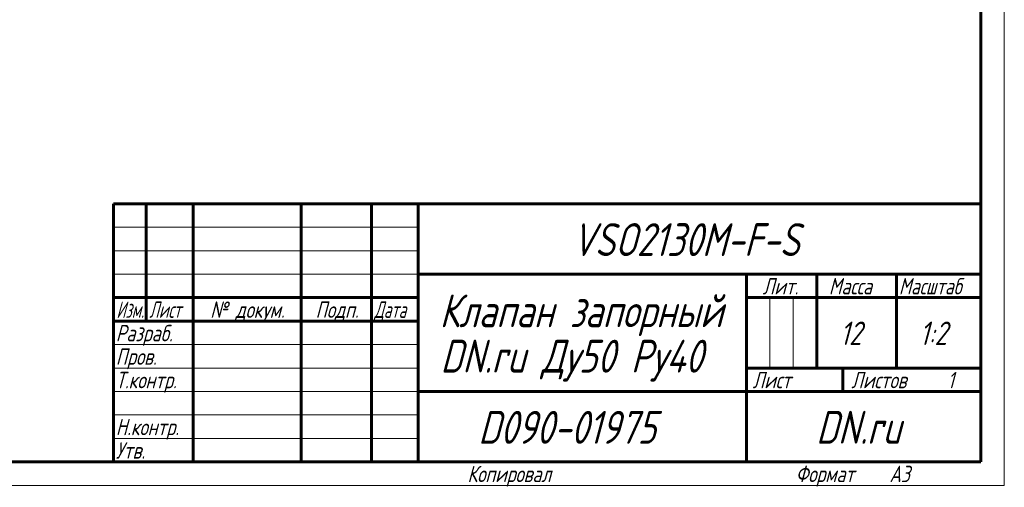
# Model space of a CAD drawing. Header units: millimetres. Extents: x 0 to 420, y 0 to 297.
# Tile 5 of 7: x 210 to 420, y 0 to 99. Entities that reach past the tile are written whole.
import ezdxf

# ---------------------------------------------------------------- set-up
doc = ezdxf.new("R2010")
doc.units = ezdxf.units.MM
doc.linetypes.add('K5LT_BASIC', pattern=[0])
doc.linetypes.add('K5LT_THIN', pattern=[0])
doc.layers.add('Системный слой', color=7, linetype='Continuous')
doc.layers.add('Системный слой (1)', color=7, linetype='Continuous', true_color=0x6c6c6c)
doc.styles.add('KDIMTEXTSTYLE', font='txt', dxfattribs={"width": 0.96, "oblique": 15, "height": 5})
doc.styles.add('KTEXTSTYLE', font='txt', dxfattribs={"width": 0.96, "height": 5})
doc.dimstyles.new('KDIMSTYLE (0.50)', dxfattribs={"dimtxt": 5, "dimasz": 1, "dimexe": 2, "dimexo": 0, "dimgap": 1, "dimtad": 1, "dimlfac": 2, "dimtxsty": 'KDIMTEXTSTYLE', "dimsah": 1, "dimcen": 0, "dimdle": 1, "dimadec": 0, "dimazin": 0, "dimtfac": 0.667, "dimtmove": 0, "dimatfit": 3, "dimfxl": 1, "dimtvp": 1, "dimtolj": 1, "dimtzin": 0, "dimarcsym": 0})

# ---------------------------------------------------------------- blocks, each defined once
blk = doc.blocks.new('D9')
at = {"layer": 'Системный слой (1)'}
for points in [[(297.11, 124.64), (297.84, 124.25), (293.02, 122.75), (297.28, 125.45)], [(280.59, 116.27), (284.85, 118.97), (280.04, 117.47), (280.77, 117.08)]]:
    blk.add_hatch(color=7, dxfattribs=at).paths.add_polyline_path(points)
at = {"layer": 'Системный слой (1)', "color": 7, "linetype": 'K5LT_THIN', "lineweight": 18}
for p, q in [((293.02, 122.75), (299.37, 125.69)), ((297.28, 125.45), (293.02, 122.75)), ((293.02, 122.75), (297.84, 124.25)), ((297.11, 124.64), (297.28, 125.45)), ((297.84, 124.25), (297.11, 124.64)), ((293.02, 122.75), (284.85, 118.97)), ((284.85, 118.97), (252.01, 103.77)), ((284.85, 118.97), (278.5, 116.03)), ((284.85, 118.97), (280.04, 117.47)), ((280.59, 116.27), (284.85, 118.97)), ((280.04, 117.47), (280.77, 117.08)), ((280.77, 117.08), (280.59, 116.27))]:
    blk.add_line(p, q, dxfattribs=at)
blk.add_wipeout([(221.6, 104.77), (221.6, 112.15), (248.87, 112.15), (248.87, 104.77)]).dxf.layer = 'Системный слой (1)'
blk.add_line((252.01, 103.77), (219.6, 103.77), dxfattribs=at)
at = {"layer": 'Системный слой (1)', "color": 7, "char_height": 5, "attachment_point": 1, "style": 'KTEXTSTYLE'}
for s, insert in [('\\fArial|b0|c204|p34;\\H5.0;\\W1.000;\\Q15;\\fGOST Type AU|b0|i0|c204|p34;\\Q15;\\W0.960;4 отв. ', (221.6, 111.35)), ('\\fArial|b0|c204|p34;\\H5.0;\\W1.000;\\Q15;\\fGOST Type AU|b0|i0|c204|p34;\\Q15;\\W0.960;⌀', (239.59, 111.35)), ('\\fArial|b0|c204|p34;\\H5.0;\\W1.000;\\Q15;\\fGOST Type AU|b0|i0|c204|p34;\\Q15;\\W0.960;18', (242.9, 111.35))]:
    blk.add_mtext(s, dxfattribs=dict(at, insert=insert))
blk = doc.blocks.new('KDIMARROW_01')
at = {"layer": 'Системный слой'}
blk.add_hatch(color=0, dxfattribs=at).paths.add_polyline_path([(0, 0), (-5, 0.66), (-4.5, 0), (-5, -0.66)])
at = {"layer": 'Системный слой', "color": 0, "linetype": 'K5LT_THIN', "lineweight": 18}
for p, q in [((-4.5, 0), (-5, 0.66)), ((-5, 0.66), (0, 0)), ((0, 0), (-5, -0.66)), ((-5, -0.66), (-4.5, 0))]:
    blk.add_line(p, q, dxfattribs=at)
at = {"layer": 'Системный слой (1)', "color": 0, "linetype": 'K5LT_THIN', "lineweight": 18}
blk.add_line((311.04, 142.96), (310.54, 142.96), dxfattribs=at)
blk = doc.blocks.new('U43')
at = {"color": 7, "linetype": 'K5LT_THIN', "lineweight": 18}
for p, q in [((420, 297), (420, 0)), ((230, 55), (295, 55)), ((230, 50), (295, 50)), ((230, 45), (295, 45)), ((369.96, 25), (369.96, 40)), ((374.98, 25), (374.98, 40)), ((230, 30), (295, 30)), ((230, 25), (295, 25)), ((230, 20), (295, 20)), ((230, 15), (295, 15)), ((230, 10), (295, 10)), ((420, 0), (0, 0))]:
    blk.add_line(p, q, dxfattribs=at)
at = {"color": 150, "linetype": 'K5LT_BASIC', "lineweight": 60, "true_color": 0x0080ff}
for p, q in [((415, 292), (415, 5)), ((230, 60), (415, 60)), ((230, 5), (230, 60)), ((237, 35), (237, 60)), ((247, 5), (247, 60)), ((270, 5), (270, 60)), ((285, 5), (285, 60)), ((295, 5), (295, 60)), ((295, 45), (415, 45)), ((365, 5), (365, 45)), ((380, 25), (380, 45)), ((397, 25), (397, 45)), ((230, 40), (295, 40)), ((365, 40), (380, 40)), ((380, 40), (415, 40)), ((230, 35), (295, 35)), ((365, 25), (415, 25)), ((385.57, 20), (385.57, 25)), ((295, 20), (365, 20)), ((365, 20), (415, 20)), ((415, 5), (20, 5))]:
    blk.add_line(p, q, dxfattribs=at)
at = {"color": 7, "attachment_point": 1, "style": 'KTEXTSTYLE'}
for s, insert, char_height in [('\\fArial|b0|c204|p34;\\H5.0;\\W1.000;\\Q15;\\fGOST Type AU|b0|i0|c204|p34;\\Q15;\\W0.960;\\H7.00;VSO2130M-F-S', (327.8, 55.86), 7), ('\\fArial|b0|c204|p34;\\H5.0;\\W1.000;\\Q15;\\fGOST Type AU|b0|i0|c204|p34;\\Q15;\\W0.960;\\H3.50;Лит.', (368.47, 44.18), 3.5), ('\\fArial|b0|c204|p34;\\H5.0;\\W1.000;\\Q15;\\fGOST Type AU|b0|i0|c204|p34;\\Q15;\\W0.960;\\H3.50;Масса', (382.58, 44.18), 3.5), ('\\fArial|b0|c204|p34;\\H5.0;\\W1.000;\\Q15;\\fGOST Type AU|b0|i0|c204|p34;\\Q15;\\W0.926;\\H3.50;Масштаб', (397.52, 44.18), 3.5), ('\\fArial|b0|c204|p34;\\H5.0;\\W1.000;\\Q15;\\fGOST Type AU|b0|i0|c204|p34;\\Q15;\\W0.960;\\H7.00;Клапан запорный', (299.56, 40.69), 7), ('\\fArial|b0|c204|p34;\\H5.0;\\W1.000;\\Q15;\\fGOST Type AU|b0|i0|c204|p34;\\Q15;\\W0.786;\\H3.50;Изм.', (230.62, 39.18), 3.5), ('\\fArial|b0|c204|p34;\\H5.0;\\W1.000;\\Q15;\\fGOST Type AU|b0|i0|c204|p34;\\Q15;\\W0.800;\\H3.50;Лист', (237.61, 39.18), 3.5), ('\\fArial|b0|c204|p34;\\H5.0;\\W1.000;\\Q15;\\fGOST Type AU|b0|i0|c204|p34;\\Q15;\\W0.960;\\H3.50;№ докум.', (250.63, 39.18), 3.5), ('\\fArial|b0|c204|p34;\\H5.0;\\W1.000;\\Q15;\\fGOST Type AU|b0|i0|c204|p34;\\Q15;\\W0.960;\\H3.50;Подп.', (273.1, 39.18), 3.5), ('\\fArial|b0|c204|p34;\\H5.0;\\W1.000;\\Q15;\\fGOST Type AU|b0|i0|c204|p34;\\Q15;\\W0.800;\\H3.50;Дата', (285.61, 39.18), 3.5), ('\\fArial|b0|c204|p34;\\H5.0;\\W1.000;\\Q15;\\fGOST Type AU|b0|i0|c204|p34;\\Q15;\\W0.960;\\H3.50;Разраб.', (230.5, 34.18), 3.5), ('\\fArial|b0|c204|p34;\\H5.0;\\W1.000;\\Q15;\\fGOST Type AU|b0|i0|c204|p34;\\Q15;\\W0.960;12', (384.94, 34.9), 5), ('\\fArial|b0|c204|p34;\\H5.0;\\W1.000;\\Q15;\\fGOST Type AU|b0|i0|c204|p34;\\Q15;\\W0.960;{\\c16711680;1:2}', (401.92, 34.9), 5), ('\\fArial|b0|c204|p34;\\H5.0;\\W1.000;\\Q15;\\fGOST Type AU|b0|i0|c204|p34;\\Q15;\\W0.960;\\H7.00;DN.ru Ду50 Ру40', (299.74, 31.02), 7), ('\\fArial|b0|c204|p34;\\H5.0;\\W1.000;\\Q15;\\fGOST Type AU|b0|i0|c204|p34;\\Q15;\\W0.960;\\H3.50;Пров.', (230.5, 29.18), 3.5), ('\\fArial|b0|c204|p34;\\H5.0;\\W1.000;\\Q15;\\fGOST Type AU|b0|i0|c204|p34;\\Q15;\\W0.960;\\H3.50;Т.контр.', (230.5, 24.18), 3.5), ('\\fArial|b0|c204|p34;\\H5.0;\\W1.000;\\Q15;\\fGOST Type AU|b0|i0|c204|p34;\\Q15;\\W0.960;\\H3.50;Лист', (366.32, 24.18), 3.5), ('\\fArial|b0|c204|p34;\\H5.0;\\W1.000;\\Q15;\\fGOST Type AU|b0|i0|c204|p34;\\Q15;\\W0.960;\\H3.50;Листов', (387.36, 24.18), 3.5), ('\\fArial|b0|c204|p34;\\H5.0;\\W1.000;\\Q15;\\fGOST Type AU|b0|i0|c204|p34;\\Q15;\\W0.960;\\H3.50;1', (407.91, 24.18), 3.5), ('\\fArial|b0|c204|p34;\\H5.0;\\W1.000;\\Q15;\\fGOST Type AU|b0|i0|c204|p34;\\Q15;\\W0.960;\\H7.00;D090-01975', (307.8, 15.86), 7), ('\\fArial|b0|c204|p34;\\H5.0;\\W1.000;\\Q15;\\fGOST Type AU|b0|i0|c204|p34;\\Q15;\\W0.960;\\H7.00;DN.ru', (379.84, 15.86), 7), ('\\fArial|b0|c204|p34;\\H5.0;\\W1.000;\\Q15;\\fGOST Type AU|b0|i0|c204|p34;\\Q15;\\W0.960;\\H3.50;Н.контр.', (230.5, 14.18), 3.5), ('\\fArial|b0|c204|p34;\\H5.0;\\W1.000;\\Q15;\\fGOST Type AU|b0|i0|c204|p34;\\Q15;\\W0.960;\\H3.50;Утв.', (230.5, 9.18), 3.5), ('\\fArial|b0|c204|p34;\\H5.0;\\W1.000;\\Q15;\\fGOST Type AU|b0|i0|c204|p34;\\Q15;\\W0.960;\\H3.50;Копировал', (305.5, 4.18), 3.5), ('\\fArial|b0|c204|p34;\\H5.0;\\W1.000;\\Q15;\\fGOST Type AU|b0|i0|c204|p34;\\Q15;\\W0.960;\\H3.50;Формат', (375.5, 4.18), 3.5), ('\\fArial|b0|c204|p34;\\H5.0;\\W1.000;\\Q15;\\fGOST Type AU|b0|i0|c204|p34;\\Q15;\\W0.960;\\H3.50;A3', (395.5, 4.18), 3.5)]:
    blk.add_mtext(s, dxfattribs=dict(at, insert=insert, char_height=char_height))

msp = doc.modelspace()

# ---------------------------------------------------------------- dimensions: what is measured, and where the dimension line sits
at = {"layer": 'Системный слой (1)', "color": 7}
dim = msp.add_diameter_dim_2p(p1=(297.1061, 124.641), p2=(280.7712, 117.0799), dimstyle='KDIMSTYLE (0.50)', override={"dimtih": 1, "dimtoh": 1, "dimpost": '\\fGOST Type AU|b0|c204|p34;\\H5.0;\\W0.960;\\Q15;\\fGOST Type AU|b0|i0|c204|p34;\\Q15;4 отв. \\fGOST Type AU|b0|c204|p34;\\H5.0;\\W0.960;\\Q15;<>', "dimblk1": 'KDIMARROW_01', "dimblk2": 'KDIMARROW_01', "dimclrt": 7, "dimtol": 1, "dimtp": 0, "dimtm": 0, "dimtdec": 5, "dimtmove": 1, "dimatfit": 2, "dimtolj": 1}, dxfattribs=at)
dim.commit()
dim.dimension.update_dxf_attribs({"geometry": 'D9', "text_midpoint": (250.0084, 103.7661), "dimtype": 163})

# ---------------------------------------------------------------- next in the draw order: block references
msp.add_blockref('U43', (0, 0))

doc.saveas('drawing.dxf')
